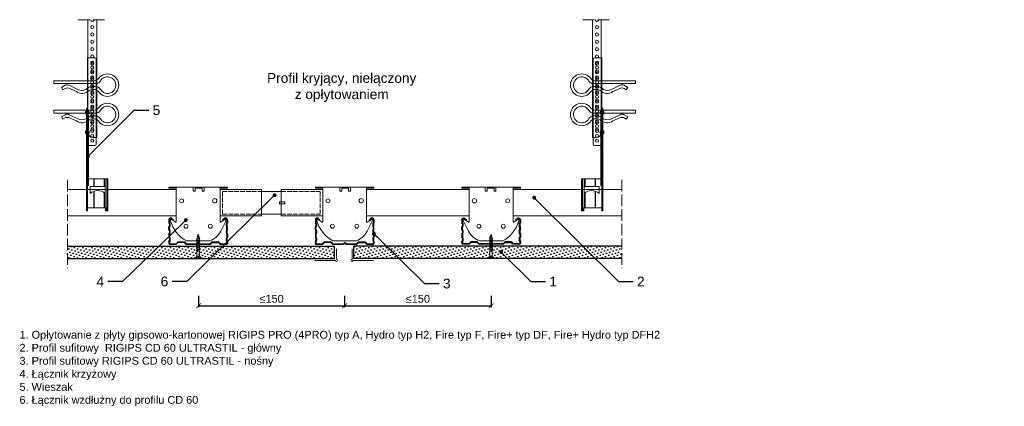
# Model space of a CAD drawing. Header units: millimetres. Extents: x -628 to 381, y 3233 to 3629.
import ezdxf
from ezdxf import colors
from ezdxf.entities.mleader import LeaderData, LeaderLine
from ezdxf.math import Vec2, Vec3

# ---------------------------------------------------------------- set-up
doc = ezdxf.new("R2010")
doc.units = ezdxf.units.MM
doc.linetypes.add('ACAD_ISO02W100', pattern=[15, 12, -3])
for name, color, linetype, lineweight in [('_RIGIPS AKCESORIA', 7, 'Continuous', 18), ('_RIGIPS G-K', 7, 'Continuous', 25), ('_RIGIPS PROFIL', 7, 'Continuous', 18), ('KRESKOWANIE', 7, 'Continuous', 9), ('PRZERYWANA', 7, 'ACAD_ISO02W100', 9)]:
    doc.layers.add(name, color=color, linetype=linetype, lineweight=lineweight)
doc.styles.get("Standard").update_dxf_attribs({"font": 'arial.ttf'})
doc.dimstyles.new('ISO-25', dxfattribs={"dimtxt": 2.5, "dimasz": 2.5, "dimexe": 1.25, "dimexo": 0.625, "dimtad": 1, "dimtxsty": 'Standard', "dimcen": 2.5, "dimadec": 0, "dimazin": 0, "dimtfac": 1, "dimtmove": 0, "dimatfit": 3, "dimfxl": 1, "dimarcsym": 0})

# ---------------------------------------------------------------- blocks, each defined once
blk = doc.blocks.new('TN 25')
at = {"layer": '_RIGIPS AKCESORIA'}
for p, q in [((0, -0.8), (0, 7.2)), ((0, 7.2), (0.5, 7.2)), ((0.5, 4.8), (0, 4.8)), ((0, 3.5), (1.8, 3.5)), ((0, 2.8), (1.8, 2.8)), ((0.5, 1.6), (0, 1.6)), ((0.5, 7.2), (0.5, 4.8)), ((0.5, -0.8), (0.5, 1.6)), ((1.8, 3.5), (1.8, 4.2)), ((1.8, 2.8), (1.8, 2.2)), ((3, 4.5), (8.5, 4.5)), ((7.5, 2), (3.5, 2)), ((7.1, 4.5), (7.1, 3.2)), ((8, 2), (7.1, 4.5)), ((7.1, 3.2), (7.6, 1.5)), ((7.6, 1.5), (8, 2)), ((9.4, 2), (8, 2)), ((8.5, 4.5), (8.8, 5)), ((9.6, 1.5), (8.5, 4.5)), ((8.8, 5), (9.9, 2)), ((9, 4.5), (10.1, 4.5)), ((9.9, 2), (9.6, 1.5)), ((11, 2), (9.9, 2)), ((10.1, 4.5), (10.4, 5)), ((11.2, 1.5), (10.1, 4.5)), ((10.4, 5), (11.6, 2)), ((10.6, 4.5), (11.7, 4.5)), ((11.6, 2), (11.2, 1.5)), ((12.6, 2), (11.6, 2)), ((11.7, 4.5), (12, 5)), ((12.8, 1.5), (11.7, 4.5)), ((12, 5), (13.1, 2)), ((12.2, 4.5), (13.2, 4.5)), ((13.1, 2), (12.8, 1.5)), ((14.1, 2), (13.1, 2)), ((13.2, 4.5), (13.5, 5)), ((14.3, 1.5), (13.2, 4.5)), ((13.5, 5), (14.7, 2)), ((13.7, 4.5), (14.8, 4.5)), ((14.7, 2), (14.3, 1.5)), ((15.7, 2), (14.7, 2)), ((14.8, 4.5), (15.1, 5)), ((15.9, 1.5), (14.8, 4.5)), ((15.1, 5), (16.3, 2)), ((15.3, 4.5), (16.4, 4.5)), ((16.3, 2), (15.9, 1.5)), ((17.4, 2), (16.3, 2)), ((16.4, 4.5), (16.7, 5)), ((17.6, 1.5), (16.4, 4.5)), ((16.7, 5), (17.9, 2)), ((16.9, 4.5), (18, 4.5)), ((17.9, 2), (17.6, 1.5)), ((18.9, 2), (17.9, 2)), ((18, 4.5), (18.3, 5)), ((19.1, 1.5), (18, 4.5)), ((18.3, 5), (19.5, 2)), ((18.5, 4.5), (19.7, 4.5)), ((19.5, 2), (19.1, 1.5)), ((19.5, 2), (20.6, 2)), ((19.7, 4.5), (20, 5)), ((20.8, 1.5), (19.7, 4.5)), ((20, 5), (21.1, 2)), ((20.2, 4.5), (20.7, 4.5)), ((20.7, 4.5), (22.3, 4)), ((21.1, 2), (20.8, 1.5)), ((21.1, 2), (21.8, 2.1)), ((21.8, 1.8), (21.7, 3.3)), ((21.7, 3.3), (22.1, 2.4)), ((22.1, 2.4), (21.8, 1.8)), ((22.7, 2.4), (22.1, 2.4)), ((22.3, 4), (22.6, 4.4)), ((22.7, 2.4), (22.3, 4)), ((22.6, 4.4), (23, 2.7)), ((22.7, 3.8), (25, 3.2)), ((23, 2.7), (22.7, 2.4)), ((25, 3.2), (23, 2.7)), ((0, -0.8), (0.5, -0.8))]:
    blk.add_line(p, q, dxfattribs=at)
for centre, major_axis, ratio, start_param, end_param in [((3.1, 7.7), (0.17, 3.2), 0.826134, 1.773653, 3.180586), ((0, 0.9), (0, 3.93), 0.848176, -0.720942, -0.151112), ((3.4, -1.6), (0.28, 3.57), 0.832181, 0.035984, 1.430787), ((-2.7, 15.9), (0, 14.8), 0.848176, 3.399396, 3.475072), ((0.6, 4.6), (0, 2.81), 0.848176, 3.475072, 3.862535), ((1.7, 3.2), (0, 0.895), 0.848176, -1.552777, -0.720942), ((1.7, 3.2), (0, 0.895), 0.848176, 3.862535, 4.730408)]:
    blk.add_ellipse(centre, major_axis=major_axis, ratio=ratio, start_param=start_param, end_param=end_param, dxfattribs=at)
blk = doc.blocks.new('CD 60 ULTRASTIL')
h = blk.add_hatch()
h.set_pattern_fill('ANSI31', color=256, scale=0.3, style=0)
h.paths.add_polyline_path([(542.9, 684.5, -0.302776), (543.5, 684.5), (544.5, 683.8, 0.148069), (544.8, 683.7), (555.4, 683.7, 0.198912), (555.8, 683.9), (557.4, 685.4, -0.198912), (557.8, 685.6), (563.6, 685.6, -0.198912), (564, 685.4), (565.6, 683.9, 0.198912), (565.9, 683.7), (572.2, 683.7, 0.414214), (573.2, 684.7), (573.2, 686.7, 0.198912), (573, 687.1), (572.7, 687.4, -0.198912), (572.6, 687.8), (572.6, 689.9, -0.198912), (572.7, 690.3), (573, 690.5, 0.198912), (573.2, 690.9), (573.2, 694.5, 0.198912), (573, 694.9), (572.7, 695.1, -0.198912), (572.6, 695.5), (572.6, 697.6, -0.198912), (572.7, 698), (573, 698.3, 0.198912), (573.2, 698.7), (573.2, 701.5, 0.198912), (573, 701.9), (572.7, 702.1, -0.198912), (572.6, 702.5), (572.6, 704.6, -0.198912), (572.7, 705), (573, 705.3, 0.198912), (573.2, 705.7), (573.2, 708.9, 0.666128), (570.1, 710.2), (568.5, 708.6), (568.9, 708.2), (570.5, 709.8, -0.666128), (572.6, 708.9), (572.6, 705.9, -0.198912), (572.5, 705.5), (572.2, 705.2, 0.198912), (572, 704.8), (572, 702.3, 0.198912), (572.2, 701.9), (572.5, 701.6, -0.198912), (572.6, 701.2), (572.6, 698.9, -0.198912), (572.5, 698.5), (572.2, 698.2, 0.198912), (572, 697.8), (572, 695.3, 0.198912), (572.2, 694.9), (572.5, 694.6, -0.198912), (572.6, 694.2), (572.6, 691.2, -0.198912), (572.5, 690.8), (572.2, 690.5, 0.198912), (572, 690.1), (572, 687.6, 0.198912), (572.2, 687.2), (572.5, 686.9, -0.198912), (572.6, 686.5), (572.6, 684.7, -0.414214), (572.2, 684.3), (566.2, 684.3, -0.198912), (565.8, 684.4), (564.2, 686, 0.198912), (563.8, 686.2), (557.5, 686.2, 0.198912), (557.2, 686), (555.6, 684.4, -0.198912), (555.2, 684.3), (545, 684.3, -0.148069), (544.7, 684.3), (543.5, 685.2, 0.302776), (542.9, 685.2), (541.7, 684.3, -0.148069), (541.3, 684.3), (531.2, 684.3, -0.198912), (530.8, 684.4), (529.2, 686, 0.198912), (528.8, 686.2), (522.5, 686.2, 0.198912), (522.2, 686), (520.6, 684.4, -0.198912), (520.2, 684.3), (514.2, 684.3, -0.414214), (513.7, 684.7), (513.7, 686.5, -0.198912), (513.9, 686.9), (514.2, 687.2, 0.198912), (514.3, 687.6), (514.3, 690.1, 0.198912), (514.2, 690.5), (513.9, 690.8, -0.198912), (513.7, 691.2), (513.7, 694.2, -0.198912), (513.9, 694.6), (514.2, 694.9, 0.198912), (514.3, 695.3), (514.3, 697.8, 0.198912), (514.2, 698.2), (513.9, 698.5, -0.198912), (513.7, 698.9), (513.7, 701.2, -0.198912), (513.9, 701.6), (514.2, 701.9, 0.198912), (514.3, 702.3), (514.3, 704.8, 0.198912), (514.2, 705.2), (513.9, 705.5, -0.198912), (513.7, 705.9), (513.7, 708.9, -0.666128), (515.9, 709.8), (517.4, 708.2), (517.8, 708.6), (516.2, 710.2, 0.666128), (513.2, 708.9), (513.2, 705.7, 0.198912), (513.3, 705.3), (513.6, 705, -0.198912), (513.8, 704.6), (513.8, 702.5, -0.198912), (513.6, 702.1), (513.3, 701.9, 0.198912), (513.2, 701.5), (513.2, 698.7, 0.198912), (513.3, 698.3), (513.6, 698, -0.198912), (513.8, 697.6), (513.8, 695.5, -0.198912), (513.6, 695.1), (513.3, 694.9, 0.198912), (513.2, 694.5), (513.2, 690.9, 0.198912), (513.3, 690.5), (513.6, 690.3, -0.198912), (513.8, 689.9), (513.8, 687.8, -0.198912), (513.6, 687.4), (513.3, 687.1, 0.198912), (513.2, 686.7), (513.2, 684.7, 0.414214), (514.2, 683.7), (520.4, 683.7, 0.198912), (520.8, 683.9), (522.4, 685.4, -0.198912), (522.8, 685.6), (528.6, 685.6, -0.198912), (529, 685.4), (530.6, 683.9, 0.198912), (530.9, 683.7), (541.5, 683.7, 0.148069), (541.8, 683.8)])
for p, q in [((513.2, 708.9), (513.2, 705.7)), ((513.7, 708.9), (513.7, 705.9)), ((515.9, 709.8), (517.4, 708.2)), ((516.2, 710.2), (517.8, 708.6)), ((517.4, 708.2), (517.8, 708.6)), ((570.1, 710.2), (568.5, 708.6)), ((568.9, 708.2), (568.5, 708.6)), ((570.5, 709.8), (568.9, 708.2)), ((572.6, 708.9), (572.6, 705.9)), ((573.2, 708.9), (573.2, 705.7)), ((513.2, 698.7), (513.2, 701.5)), ((513.3, 705.3), (513.6, 705)), ((513.3, 701.9), (513.6, 702.1)), ((513.3, 698.3), (513.6, 698)), ((513.7, 698.9), (513.7, 701.2)), ((513.8, 704.6), (513.8, 702.5)), ((513.8, 697.6), (513.8, 695.5)), ((513.9, 705.5), (514.2, 705.2)), ((513.9, 701.6), (514.2, 701.9)), ((513.9, 698.5), (514.2, 698.2)), ((514.3, 704.8), (514.3, 702.3)), ((514.3, 697.8), (514.3, 695.3)), ((572, 704.8), (572, 702.3)), ((572, 697.8), (572, 695.3)), ((572.5, 705.5), (572.2, 705.2)), ((572.5, 701.6), (572.2, 701.9)), ((572.5, 698.5), (572.2, 698.2)), ((572.6, 704.6), (572.6, 702.5)), ((572.6, 698.9), (572.6, 701.2)), ((572.6, 697.6), (572.6, 695.5)), ((573, 705.3), (572.7, 705)), ((573, 701.9), (572.7, 702.1)), ((573, 698.3), (572.7, 698)), ((573.2, 698.7), (573.2, 701.5)), ((513.2, 694.5), (513.2, 690.9)), ((513.2, 686.7), (513.2, 684.7)), ((513.3, 694.9), (513.6, 695.1)), ((513.3, 690.5), (513.6, 690.3)), ((513.3, 687.1), (513.6, 687.4)), ((513.7, 694.2), (513.7, 691.2)), ((513.7, 686.5), (513.7, 684.7)), ((513.8, 689.9), (513.8, 687.8)), ((513.9, 694.6), (514.2, 694.9)), ((513.9, 690.8), (514.2, 690.5)), ((513.9, 686.9), (514.2, 687.2)), ((514.3, 690.1), (514.3, 687.6)), ((522.5, 686.2), (528.8, 686.2)), ((557.5, 686.2), (563.8, 686.2)), ((572, 690.1), (572, 687.6)), ((572.5, 694.6), (572.2, 694.9)), ((572.5, 690.8), (572.2, 690.5)), ((572.5, 686.9), (572.2, 687.2)), ((572.6, 694.2), (572.6, 691.2)), ((572.6, 689.9), (572.6, 687.8)), ((572.6, 686.5), (572.6, 684.7)), ((573, 694.9), (572.7, 695.1)), ((573, 690.5), (572.7, 690.3)), ((573, 687.1), (572.7, 687.4)), ((573.2, 694.5), (573.2, 690.9)), ((573.2, 686.7), (573.2, 684.7)), ((514.2, 684.3), (520.2, 684.3)), ((514.2, 683.7), (520.4, 683.7)), ((520.6, 684.4), (522.2, 686)), ((520.8, 683.9), (522.4, 685.4)), ((528.6, 685.6), (522.8, 685.6)), ((530.6, 683.9), (529, 685.4)), ((530.8, 684.4), (529.2, 686)), ((530.9, 683.7), (541.5, 683.7)), ((531.2, 684.3), (541.3, 684.3)), ((541.7, 684.3), (542.9, 685.2)), ((541.8, 683.8), (542.9, 684.5)), ((544.7, 684.3), (543.5, 685.2)), ((544.5, 683.8), (543.5, 684.5)), ((544.8, 683.7), (555.4, 683.7)), ((545, 684.3), (555.2, 684.3)), ((555.6, 684.4), (557.2, 686)), ((555.8, 683.9), (557.4, 685.4)), ((557.8, 685.6), (563.6, 685.6)), ((565.6, 683.9), (564, 685.4)), ((565.8, 684.4), (564.2, 686)), ((565.9, 683.7), (572.2, 683.7)), ((566.2, 684.3), (572.2, 684.3))]:
    blk.add_line(p, q)
for centre, radius, start, end in [((515, 708.9), 1.8, 45.3251, 180), ((515, 708.9), 1.25, 45.3251, 180), ((571.4, 708.9), 1.8, 360, 134.6749), ((571.4, 708.9), 1.25, 360, 134.6749), ((513.7, 705.7), 0.55, 180, 225), ((513.7, 701.5), 0.55, 135, 180), ((513.7, 698.7), 0.55, 180, 225), ((513.2, 704.6), 0.55, 0, 45), ((513.2, 702.5), 0.55, 315, 0), ((513.2, 697.6), 0.55, 360, 45), ((514.3, 705.9), 0.55, 180, 225), ((514.3, 701.2), 0.55, 135, 180), ((514.3, 698.9), 0.55, 180, 225), ((513.8, 704.8), 0.55, 0, 45), ((513.8, 702.3), 0.55, 315, 0), ((513.8, 697.8), 0.55, 0, 45), ((572.6, 704.8), 0.55, 135, 180), ((572.6, 702.3), 0.55, 180, 225), ((572.6, 697.8), 0.55, 135, 180), ((572.1, 705.9), 0.55, 315, 0), ((572.1, 701.2), 0.55, 0, 45), ((572.1, 698.9), 0.55, 315, 0), ((573.1, 704.6), 0.55, 135, 180), ((573.1, 702.5), 0.55, 180, 225), ((573.1, 697.6), 0.55, 135, 180), ((572.6, 705.7), 0.55, 315, 0), ((572.6, 701.5), 0.55, 0, 45), ((572.6, 698.7), 0.55, 315, 0), ((513.7, 694.5), 0.55, 135, 180), ((513.7, 690.9), 0.55, 180, 225), ((513.7, 686.7), 0.55, 135, 180), ((513.2, 695.5), 0.55, 315, 0), ((513.2, 689.9), 0.55, 0, 45), ((513.2, 687.8), 0.55, 315, 0), ((514.3, 694.2), 0.55, 135, 180), ((514.3, 691.2), 0.55, 180, 225), ((514.3, 686.5), 0.55, 135, 180), ((513.8, 695.3), 0.55, 315, 0), ((513.8, 690.1), 0.55, 360, 45), ((513.8, 687.6), 0.55, 315, 360), ((522.5, 685.6), 0.55, 90, 135), ((528.8, 685.6), 0.55, 45, 90), ((557.5, 685.6), 0.55, 90, 135), ((563.8, 685.6), 0.55, 45, 90), ((572.6, 695.3), 0.55, 180, 225), ((572.6, 690.1), 0.55, 135, 180), ((572.6, 687.6), 0.55, 180, 225), ((572.1, 694.2), 0.55, 0, 45), ((572.1, 691.2), 0.55, 315, 0), ((572.1, 686.5), 0.55, 360, 45), ((573.1, 695.5), 0.55, 180, 225), ((573.1, 689.9), 0.55, 135, 180), ((573.1, 687.8), 0.55, 180, 225), ((572.6, 694.5), 0.55, 0, 45), ((572.6, 690.9), 0.55, 315, 0), ((572.6, 686.7), 0.55, 360, 45), ((514.2, 684.7), 1, 180, 270), ((514.2, 684.7), 0.45, 180, 270), ((520.2, 684.8), 0.55, 270, 315), ((520.4, 684.3), 0.55, 270, 315), ((522.8, 685.1), 0.55, 90, 135), ((528.6, 685.1), 0.55, 45, 90), ((530.9, 684.3), 0.55, 225, 270), ((531.2, 684.8), 0.55, 225, 270), ((541.3, 684.8), 0.55, 270, 303.6901), ((541.5, 684.3), 0.55, 270, 303.6901), ((543.2, 684.7), 0.55, 56.3099, 123.6901), ((543.2, 684), 0.55, 56.3099, 123.6901), ((544.8, 684.3), 0.55, 236.3099, 270), ((545, 684.8), 0.55, 236.3099, 270), ((555.2, 684.8), 0.55, 270, 315), ((555.4, 684.3), 0.55, 270, 315), ((557.8, 685.1), 0.55, 90, 135), ((563.6, 685.1), 0.55, 45, 90), ((565.9, 684.3), 0.55, 225, 270), ((566.2, 684.8), 0.55, 225, 270), ((572.2, 684.7), 1, 270, 0), ((572.2, 684.7), 1, 270, 360), ((572.2, 684.7), 0.45, 270, 360)]:
    blk.add_arc(centre, radius, start, end)
blk = doc.blocks.new('Lacznik krzyzowy (widok2)')
at = {"layer": '_RIGIPS AKCESORIA'}
for p, q in [((94.8, 91.5, 218.4), (94.8, 90.5, 218.4)), ((94.8, 91.5, 218.4), (154.8, 91.5, 218.4)), ((102.3, 56.2, 218.4), (102.3, 91.5, 218.4)), ((119.8, 91.5, 218.4), (119.8, 87.5, 218.4)), ((130.8, 91.5, 218.4), (119.8, 91.5, 218.4)), ((130.9, 91.5, 218.4), (130.9, 87.5, 218.4)), ((147.3, 91.5, 218.4), (147.3, 56.2, 218.4)), ((154.8, 91.5, 218.4), (154.8, 90.5, 218.4)), ((94.8, 90.5, 218.4), (102.3, 90.5, 218.4)), ((119.8, 87.5, 218.4), (121.8, 87.5, 218.4)), ((121.8, 87.5, 218.4), (121.8, 90.5, 218.4)), ((121.8, 90.5, 218.4), (128.9, 90.5, 218.4)), ((128.9, 90.5, 218.4), (128.9, 87.5, 218.4)), ((128.9, 87.5, 218.4), (130.9, 87.5, 218.4)), ((154.8, 90.5, 218.4), (147.3, 90.5, 218.4)), ((97.9, 58.3, 218.4), (101.5, 55.7, 218.4)), ((148.1, 55.7, 218.4), (151.7, 58.3, 218.4)), ((136.8, 36.5, 218.4), (112.8, 36.5, 218.4))]:
    blk.add_line(p, q, dxfattribs=at)
for centre, radius in [((107.8, 77.5, 218.4), 2), ((141.8, 77.5, 218.4), 2.24), ((112.3, 51.5, 218.4), 2), ((137.3, 51.5, 218.4), 2)]:
    blk.add_circle(centre, radius, dxfattribs=at)
for centre, radius, start, end in [((97.3, 57.5, 218.4), 1, 122.1388, 189.8152), ((129.2, 66.5, 218.4), 34.2, 195.4351, 241.2658), ((97.3, 57.5, 218.4), 1, 54.4623, 122.1388), ((101.8, 56.2, 218.4), 0.5, 234.4623, 0), ((147.8, 56.2, 218.4), 0.5, 180, 305.5377), ((20.5, 114.8, 218.4), 144.7, 331.7398, 336.6225), ((152.3, 57.5, 218.4), 1, 350.1848, 125.5377), ((129.1, 56.5, 218.4), 21.4, 291.013, 331.4749)]:
    blk.add_arc(centre, radius, start, end, dxfattribs=at)
blk = doc.blocks.new('wieszak noniuszowy bok')
at = {"layer": '_RIGIPS AKCESORIA', "lineweight": 0}
for p, q in [((1391, 5092.9), (1391, 5179.9)), ((1392.5, 5181.4), (1400, 5181.4)), ((1400, 5024.7), (1400, 5181.4)), ((1398.5, 5126.6), (1398.5, 5123.7)), ((1400, 5129.9), (1401, 5129.9)), ((1400, 5129.9), (1400, 5129.9)), ((1400, 5126.1), (1400, 5102)), ((1401, 5129.9), (1401, 5024.7)), ((1401, 5129.9), (1401, 5129.9)), ((1401.4, 5126.6), (1401.4, 5123.7)), ((1399, 5122.3), (1400, 5122.3)), ((1399, 5122.3), (1400, 5122.3)), ((1399, 5122.3), (1399, 5050.7)), ((1400, 5116.7), (1401, 5116.7)), ((1400, 5116.6), (1400, 5116.7)), ((1400, 5116.7), (1400, 5116.6)), ((1400, 5116.6), (1400, 5116.6)), ((1400, 5116.6), (1400, 5116.6)), ((1400, 5116.6), (1400, 5116.4)), ((1400, 5116.4), (1400, 5116.6)), ((1400, 5116.6), (1400, 5116.6)), ((1400, 5116.5), (1400, 5116.6)), ((1400, 5116.6), (1400, 5116.5)), ((1400, 5116.4), (1400, 5116.5)), ((1400, 5116.5), (1400, 5116.4)), ((1400, 5116.4), (1400, 5116.3)), ((1400, 5116.2), (1400, 5116.4)), ((1400, 5116.2), (1400, 5116.4)), ((1400, 5116.4), (1400, 5116.2)), ((1400, 5116.3), (1400, 5116)), ((1400, 5116), (1400, 5116.2)), ((1400, 5116), (1400, 5116.2)), ((1400, 5116.2), (1400, 5116)), ((1400, 5116), (1400, 5115.7)), ((1400, 5115.7), (1400, 5116)), ((1400, 5115.7), (1400, 5116)), ((1400, 5116), (1400, 5115.7)), ((1400, 5115.7), (1400, 5115.4)), ((1400, 5115.4), (1400, 5115.7)), ((1400, 5115.4), (1400, 5115.7)), ((1400, 5115.7), (1400, 5115.4)), ((1400, 5115.4), (1400, 5115)), ((1400, 5115), (1400, 5115.4)), ((1400, 5115), (1400, 5115.4)), ((1400, 5115.4), (1400, 5115)), ((1398.5, 5106.4), (1398.5, 5103.5)), ((1400, 5115), (1400, 5114.7)), ((1400, 5114.6), (1400, 5115)), ((1400, 5114.6), (1400, 5115)), ((1400, 5115), (1400, 5114.6)), ((1400, 5114.7), (1400, 5114.3)), ((1400, 5114.2), (1400, 5114.6)), ((1400, 5114.2), (1400, 5114.6)), ((1400, 5114.6), (1400, 5114.2)), ((1400, 5114.3), (1400, 5113.9)), ((1400, 5113.9), (1400, 5114.2)), ((1400, 5113.8), (1400, 5114.2)), ((1400, 5114.2), (1400, 5113.8)), ((1400, 5113.9), (1400, 5113.5)), ((1400, 5113.5), (1400, 5113.9)), ((1400, 5113.8), (1400, 5113.4)), ((1400, 5113.4), (1400, 5113.8)), ((1400, 5113.5), (1400, 5113.1)), ((1400, 5113.1), (1400, 5113.5)), ((1400, 5113.4), (1400, 5113.1)), ((1400, 5113.1), (1400, 5113.4)), ((1400, 5113.1), (1400, 5112.7)), ((1400, 5112.7), (1400, 5113.1)), ((1400, 5113.1), (1400, 5112.7)), ((1400, 5112.7), (1400, 5113.1)), ((1400, 5112.7), (1400, 5112.4)), ((1400, 5112.4), (1400, 5112.7)), ((1400, 5112.7), (1400, 5112.3)), ((1400, 5112.3), (1400, 5112.7)), ((1400, 5112.4), (1400, 5112.1)), ((1400, 5112.1), (1400, 5112.4)), ((1400, 5112.3), (1400, 5112)), ((1400, 5112), (1400, 5112.3)), ((1400, 5112.1), (1400, 5111.9)), ((1400, 5111.9), (1400, 5112.1)), ((1400, 5112), (1400, 5111.7)), ((1400, 5111.7), (1400, 5112)), ((1400, 5111.9), (1400, 5111.7)), ((1400, 5111.7), (1400, 5111.9)), ((1400, 5111.7), (1400, 5111.6)), ((1400, 5111.6), (1400, 5111.7)), ((1400, 5111.7), (1400, 5111.5)), ((1400, 5111.5), (1400, 5111.7)), ((1400, 5111.6), (1400, 5111.5)), ((1400, 5111.5), (1400, 5111.6)), ((1400, 5111.5), (1400, 5111.5)), ((1400, 5111.5), (1400, 5111.3)), ((1400, 5111.3), (1400, 5111.5)), ((1400, 5111.3), (1400, 5111.2)), ((1400, 5111.2), (1400, 5111.3)), ((1400, 5111.2), (1400, 5111.1)), ((1400, 5111.1), (1400, 5111.2)), ((1400, 5111.1), (1400, 5111)), ((1400, 5111), (1400, 5111.1)), ((1400, 5111), (1401, 5111)), ((1401.4, 5106.4), (1401.4, 5103.5)), ((1400, 5102), (1400, 5102.1)), ((1400, 5091.4), (1392.5, 5091.4)), ((1401, 5057.4), (1379.2, 5057.4)), ((1379.2, 5057.4), (1379.2, 5024.7)), ((1380.1, 5057.4), (1380.1, 5024.7)), ((1381.9, 5057.4), (1381.9, 5049.5)), ((1382.8, 5057.4), (1382.8, 5049.5)), ((1393.1, 5057.4), (1393.1, 5049.5)), ((1393.4, 5057.4), (1393.4, 5049.5)), ((1401, 5057.4), (1401, 5057.4)), ((1401, 5057.4), (1401, 5057.4)), ((1381.8, 5042.3), (1381.8, 5049.5)), ((1397.1, 5049.5), (1381.8, 5049.5)), ((1393.1, 5044.8), (1393.1, 5027.7)), ((1393.4, 5044.7), (1393.4, 5027.7)), ((1397.1, 5042.3), (1397.1, 5049.5)), ((1399, 5050.7), (1400, 5050.7)), ((1381.9, 5042.4), (1381.9, 5027.7)), ((1382.8, 5043.2), (1382.8, 5027.7)), ((1379.2, 5027.7), (1401, 5027.7)), ((1379.2, 5024.7), (1381.5, 5024.7)), ((1380.6, 5027.7), (1380.6, 5024.7)), ((1381.5, 5024.7), (1381.5, 5027.7)), ((1400, 5026.2), (1401, 5026.2)), ((1401, 5024.7), (1400, 5024.7))]:
    blk.add_line(p, q, dxfattribs=at)
at = {"layer": '_RIGIPS AKCESORIA'}
for p, q in [((1397.9, 5125.1), (1402, 5125.1)), ((1397.9, 5105), (1402, 5105))]:
    blk.add_line(p, q, dxfattribs=at)
for centre, radius in [((1395, 5176.4), 1.5), ((1395, 5171.4), 1.5), ((1395, 5166.4), 1.5), ((1395, 5161.4), 1.5), ((1395, 5156.4), 1.5), ((1395, 5151.4), 1.5), ((1395, 5146.4), 1.5), ((1395, 5141.4), 1.5), ((1395, 5136.4), 1.5), ((1395, 5131.4), 1.5), ((1395, 5126.4), 1.5), ((1400, 5125.1), 2.06), ((1395, 5121.4), 1.5), ((1395, 5116.4), 1.5), ((1395, 5111.4), 1.5), ((1395, 5106.4), 1.5), ((1400, 5105), 2.06), ((1395, 5101.4), 1.5), ((1395, 5096.4), 1.5)]:
    blk.add_circle(centre, radius, dxfattribs=at)
at = {"layer": '_RIGIPS AKCESORIA', "lineweight": 0}
for centre, start, end in [((1392.5, 5179.9), 90, 180), ((1392.5, 5092.9), 180, 270)]:
    blk.add_arc(centre, 1.5, start, end, dxfattribs=at)
at = {"layer": '_RIGIPS AKCESORIA'}
blk.add_arc((1389.5, 5034.3), 11.1, 46.445, 133.4017, dxfattribs=at)
blk = doc.blocks.new('klamra')
at = {"layer": '_RIGIPS AKCESORIA'}
for p, q in [((6828.2, 2764.9), (6828.2, 2806.5)), ((6831.2, 2764.9), (6831.2, 2808.2)), ((6834.2, 2802.9), (6834.2, 2808.2)), ((6832.9, 2780.5), (6837.2, 2789.6)), ((6839.3, 2788.1), (6836.1, 2780.9)), ((6832.9, 2776.6), (6835, 2772.9)), ((6836.2, 2776.5), (6837.4, 2774.3)), ((6831.2, 2764.9), (6828.2, 2764.9)), ((6835, 2772.9), (6837.4, 2774.3))]:
    blk.add_line(p, q, dxfattribs=at)
for centre, radius, start, end in [((6832.7, 2820), 11.5, 305.1527, 234.8473), ((6832.7, 2820), 8.5, 298.7822, 241.2178), ((6823.2, 2806.5), 5, 0, 54.8473), ((6826.2, 2808.2), 5, 0, 61.2178), ((6839.2, 2808.2), 5, 118.7822, 180), ((6845.2, 2805.2), 8.16, 170.4436, 210.2847), ((6842.2, 2806.5), 5, 125.1527, 180), ((6843.9, 2805.3), 10.1, 195.2653, 228.1308), ((6829.2, 2793.7), 8.97, 332.6387, 27.3613), ((6831.2, 2793.9), 10, 324.3132, 45.573), ((6835.9, 2778.6), 3.59, 146.8414, 212.9715), ((6840.6, 2778.9), 5, 155.5109, 207.8622)]:
    blk.add_arc(centre, radius, start, end, dxfattribs=at)
blk = doc.blocks.new('noniusz uciety')
at = {"layer": '_RIGIPS AKCESORIA'}
for p, q in [((1663.3, 1509.3), (1663.3, 1630)), ((1672.3, 1514.3), (1672.3, 1630)), ((1667.3, 1509.3), (1663.3, 1509.3))]:
    blk.add_line(p, q, dxfattribs=at)
for centre in [(1667.9, 1622.3), (1667.9, 1614.8), (1667.9, 1607.3), (1667.9, 1599.8), (1667.9, 1592.3), (1667.9, 1584.8), (1667.9, 1577.3), (1667.9, 1569.8), (1667.9, 1562.3), (1667.9, 1554.8), (1667.9, 1547.3), (1667.9, 1539.8), (1667.9, 1532.3), (1667.9, 1524.8), (1667.9, 1517.3)]:
    blk.add_circle(centre, 1.6, dxfattribs=at)
for centre, radius, start, end in [((1667.9, 1629.8), 1.6, 175.8835, 4.1165), ((1667.3, 1514.3), 5, 270, 0)]:
    blk.add_arc(centre, radius, start, end, dxfattribs=at)
blk = doc.blocks.new('polnaroznik')
at = {"layer": '_RIGIPS AKCESORIA'}
for p, q in [((429.5, 44.2), (429.5, 55.2)), ((430.5, 56.2), (451.5, 56.2))]:
    blk.add_line(p, q, dxfattribs=at)
blk.add_arc((429.5, 56.2), 1, 0, 270, dxfattribs=at)
blk = doc.blocks.new('_Dot')
at = {"color": 0, "linetype": 'ByBlock', "lineweight": -2}
blk.add_line((-0.5, 0), (-1, 0), dxfattribs=at)
at = {"color": 0, "linetype": 'ByBlock', "const_width": 0.5}
blk.add_lwpolyline([(-0.25, 0, 1), (0.25, 0, 1)], format="xyb", close=True, dxfattribs=at)
blk = doc.blocks.new('_ArchTick')
at = {"color": 0, "linetype": 'ByBlock', "const_width": 0.15}
blk.add_lwpolyline([(-0.5, -0.5), (0.5, 0.5)], dxfattribs=at)
blk = doc.blocks.new('*D32')
at = {"layer": 'Defpoints', "color": 0, "transparency": 16777216}
for p in [(-444.7, 3431.6), (-295.1, 3400.2), (-295.1, 3335.7)]:
    blk.add_point(p, dxfattribs=at)
at = {"layer": 'KRESKOWANIE', "color": 0, "lineweight": -2, "transparency": 16777216}
for p, q in [((-444.7, 3345.7), (-444.7, 3334.4)), ((-295.1, 3345.7), (-295.1, 3334.4)), ((-444.7, 3335.7), (-295.1, 3335.7))]:
    blk.add_line(p, q, dxfattribs=at)
at = {"layer": 'KRESKOWANIE', "color": 0, "lineweight": -2, "transparency": 16777216, "xscale": 5, "yscale": 5, "zscale": 5, "rotation": 180}
blk.add_blockref('_ArchTick', (-444.7, 3335.7), dxfattribs=at)
at = {"layer": 'KRESKOWANIE', "color": 0, "lineweight": -2, "transparency": 16777216, "xscale": 5, "yscale": 5, "zscale": 5}
blk.add_blockref('_ArchTick', (-295.1, 3335.7), dxfattribs=at)
at = {"layer": 'KRESKOWANIE', "color": 0, "transparency": 16777216, "insert": (-369.9, 3342.8), "char_height": 8, "attachment_point": 5}
blk.add_mtext('≤150', dxfattribs=at)
blk = doc.blocks.new('*D33')
at = {"layer": 'Defpoints', "color": 0, "transparency": 16777216}
for p in [(-145, 3423), (-295.1, 3400.2), (-145, 3335.7)]:
    blk.add_point(p, dxfattribs=at)
at = {"layer": 'KRESKOWANIE', "color": 0, "lineweight": -2, "transparency": 16777216}
for p, q in [((-295.1, 3345.7), (-295.1, 3334.4)), ((-145, 3345.7), (-145, 3334.4)), ((-295.1, 3335.7), (-145, 3335.7))]:
    blk.add_line(p, q, dxfattribs=at)
at = {"layer": 'KRESKOWANIE', "color": 0, "lineweight": -2, "transparency": 16777216, "xscale": 5, "yscale": 5, "zscale": 5, "rotation": 180}
blk.add_blockref('_ArchTick', (-295.1, 3335.7), dxfattribs=at)
at = {"layer": 'KRESKOWANIE', "color": 0, "lineweight": -2, "transparency": 16777216, "xscale": 5, "yscale": 5, "zscale": 5}
blk.add_blockref('_ArchTick', (-145, 3335.7), dxfattribs=at)
at = {"layer": 'KRESKOWANIE', "color": 0, "transparency": 16777216, "insert": (-220, 3342.8), "char_height": 8, "attachment_point": 5}
blk.add_mtext('≤150', dxfattribs=at)

msp = doc.modelspace()

# ---------------------------------------------------------------- hatches: boundary and pattern name
at = {"layer": '_RIGIPS G-K'}
h = msp.add_hatch(dxfattribs=at)
h.set_pattern_fill('DOTS', color=256, scale=2, angle=225, style=0)
h.set_pattern_definition([(225, (-2225.7005, 1997.6572), (1.122532, -3.367596), [0, -3.175])])
h.paths.add_polyline_path([(-579.092, 3396.609), (-579.092, 3384.109), (-305.497, 3384.109), (-305.497, 3396.609)])
h = msp.add_hatch(dxfattribs=at)
h.set_pattern_fill('DOTS', color=256, scale=2, angle=225, style=0)
h.set_pattern_definition([(315, (1634.7062, 1997.6572), (-1.122532, -3.367596), [0, -3.175])])
h.paths.add_polyline_path([(-11.047, 3384.109), (-11.047, 3396.609), (-285.497, 3396.609), (-285.497, 3384.109)])

# ---------------------------------------------------------------- linework, layer by layer
at = {"layer": '_RIGIPS AKCESORIA', "linetype": 'ACAD_ISO02W100', "lineweight": 9, "ltscale": 0.4}
for p, q in [((-420.109, 3452.609), (-380.109, 3452.609)), ((-420.109, 3429.609), (-420.109, 3452.609)), ((-360.109, 3452.609), (-320.109, 3452.609)), ((-320.109, 3429.609), (-320.109, 3452.609)), ((-420.109, 3429.609), (-380.109, 3429.609)), ((-360.109, 3429.609), (-320.109, 3429.609))]:
    msp.add_line(p, q, dxfattribs=at)
at = {"layer": '_RIGIPS AKCESORIA'}
for p, q in [((-380.109, 3452.609), (-360.109, 3452.609)), ((-380.109, 3429.609), (-360.109, 3429.609))]:
    msp.add_line(p, q, dxfattribs=at)
msp.add_lwpolyline([(-361.795, 3442.184), (-356.423, 3442.184), (-356.423, 3440.033), (-361.795, 3440.033)], close=True, dxfattribs=at)
at = {"layer": '_RIGIPS G-K'}
for p, q in [((-579.092, 3396.609), (-305.497, 3396.609)), ((-305.497, 3384.109), (-305.497, 3396.609)), ((-285.497, 3384.109), (-285.497, 3396.609)), ((-11.047, 3396.609), (-285.497, 3396.609)), ((-285.497, 3384.109), (-285.497, 3396.609)), ((-579.092, 3384.109), (-305.497, 3384.109)), ((-11.047, 3384.109), (-285.497, 3384.109))]:
    msp.add_line(p, q, dxfattribs=at)
at = {"layer": '_RIGIPS PROFIL'}
for p, q in [((-467.648, 3454.609), (-579.092, 3454.609)), ((-380.109, 3454.609), (-422.648, 3454.609)), ((-380.109, 3454.609), (-380.109, 3427.609)), ((-317.57, 3454.609), (-360.109, 3454.609)), ((-360.109, 3454.609), (-360.109, 3427.609)), ((-272.57, 3454.609), (-167.491, 3454.609)), ((-122.491, 3454.609), (-11.047, 3454.609)), ((-467.648, 3427.609), (-579.092, 3427.609)), ((-380.109, 3427.609), (-422.648, 3427.609)), ((-317.57, 3427.609), (-360.109, 3427.609)), ((-272.57, 3427.609), (-167.491, 3427.609)), ((-122.491, 3427.609), (-11.047, 3427.609))]:
    msp.add_line(p, q, dxfattribs=at)
at = {"layer": 'PRZERYWANA'}
for p, q in [((-568.06, 3628.509), (-539.06, 3628.509)), ((-51.08, 3628.509), (-22.08, 3628.509)), ((-579.092, 3464.609), (-579.092, 3374.109)), ((-11.047, 3464.609), (-11.047, 3374.109))]:
    msp.add_line(p, q, dxfattribs=at)

# ---------------------------------------------------------------- block references
at = {"xscale": -1}
for name, p in [('wieszak noniuszowy bok', (841.358, -1591.801)), ('Lacznik krzyzowy (widok2)', (-20.19, 3365.639, -218.356)), ('CD 60 ULTRASTIL', (398.19, 2714.907))]:
    msp.add_blockref(name, p, dxfattribs=at)
for name, p in [('wieszak noniuszowy bok', (-1431.497, -1591.801)), ('Lacznik krzyzowy (widok2)', (-569.949, 3365.639, -218.356)), ('Lacznik krzyzowy (widok2)', (-419.871, 3365.639, -218.356)), ('CD 60 ULTRASTIL', (-988.329, 2714.907)), ('CD 60 ULTRASTIL', (-838.25, 2714.907))]:
    msp.add_blockref(name, p)
at = {"rotation": 270}
for p in [(-3357.993, 10394.248), (-3357.993, 10364.152)]:
    msp.add_blockref('klamra', p, dxfattribs=at)
at = {"xscale": -1, "rotation": 90}
for p in [(2767.853, 10394.248), (2767.853, 10364.152)]:
    msp.add_blockref('klamra', p, dxfattribs=at)
at = {"layer": '_RIGIPS AKCESORIA'}
for name, p, rotation in [('TN 25', (-441.905, 3384.109), 90), ('polnaroznik', (126.004, 3438.259), 180)]:
    msp.add_blockref(name, p, dxfattribs=dict(at, rotation=rotation))
at = {"layer": '_RIGIPS AKCESORIA', "xscale": -1}
for name, p, rotation in [('TN 25', (-148.234, 3384.109), 270), ('polnaroznik', (-716.998, 3438.259), 180)]:
    msp.add_blockref(name, p, dxfattribs=dict(at, rotation=rotation))
at = {"layer": '_RIGIPS G-K', "xscale": -1}
msp.add_blockref('noniusz uciety', (1114.273, 1998.557), dxfattribs=at)
at = {"layer": '_RIGIPS G-K'}
msp.add_blockref('noniusz uciety', (-1704.413, 1998.557), dxfattribs=at)

# ---------------------------------------------------------------- texts
at = {"layer": '_RIGIPS AKCESORIA', "insert": (-426.313, 3573.888), "char_height": 10, "attachment_point": 1}
msp.add_mtext_dynamic_manual_height_columns('\\pi51.791;Profil kryjący, niełączony\\P\\pi80.11;z opłytowaniem', width=255.32917, gutter_width=12.5, heights=[0], dxfattribs=at)
at = {"layer": 'KRESKOWANIE', "insert": (-628.235, 3310.039), "char_height": 8, "attachment_point": 1}
msp.add_mtext_dynamic_manual_height_columns('1. Opłytowanie z płyty gipsowo-kartonowej RIGIPS PRO (4PRO) typ A, Hydro typ H2, Fire typ F, Fire+ typ DF, Fire+ Hydro typ DFH2 \\P2. Profil sufitowy  RIGIPS CD 60 ULTRASTIL - główny\\P3. Profil sufitowy RIGIPS CD 60 ULTRASTIL - nośny\\P4. Łącznik krzyżowy\\P5. Wieszak\\P6. Łącznik wzdłużny do profilu CD 60', width=676.14477, gutter_width=12.5, heights=[0], dxfattribs=at)

# ---------------------------------------------------------------- dimensions: what is measured, and where the dimension line sits
at = {"layer": 'KRESKOWANIE'}
for base, p1, p2, picture, middle in [((-295.07, 3335.684), (-444.717, 3431.631), (-295.07, 3400.159), '*D32', (-369.893, 3342.768)), ((-144.991, 3335.684), (-295.07, 3400.159), (-144.991, 3423.016), '*D33', (-220.03, 3342.768))]:
    dim = msp.add_linear_dim(base=base, p1=p1, p2=p2, text='≤150', dimstyle='ISO-25', override={"dimtxt": 8, "dimasz": 5, "dimgap": 3, "dimblk1": 'ArchTick', "dimblk2": 'ArchTick', "dimsah": 1, "dimfxl": 10, "dimfxlon": 1}, dxfattribs=at)
    dim.commit()
    dim.dimension.update_dxf_attribs({"geometry": picture, "text_midpoint": middle})

# ---------------------------------------------------------------- leaders
ml = msp.add_multileader_mtext('Standard', dxfattribs=at)
ml.set_content('5', color=256)
ml.set_leader_properties()
ml.set_arrow_properties(name='DOT')
ml.build(insert=Vec2(0, 0))
ml.multileader.update_dxf_attribs({"dogleg_length": 15})
ctx = ml.context
ctx.base_point, ctx.char_height, ctx.landing_gap_size, ctx.plane_origin = Vec3(-495.766, 3535.852), 10, 4, Vec3(-558.164, 3488.524)
notes = []
notes.append((ctx, [(0, (1, 1, 0), (-510.766, 3535.852), (1, 0), 15, [(0, [(-558.164, 3488.524)], 0, [])])]))
ctx.mtext.insert, ctx.mtext.flow_direction = Vec3(-491.766, 3540.937), 5
ml = msp.add_multileader_mtext('Standard', dxfattribs=at)
ml.set_content('6', color=256)
ml.set_leader_properties()
ml.set_arrow_properties(name='DOT')
ml.build(insert=Vec2(0, 0))
ml.multileader.update_dxf_attribs({"dogleg_length": 15})
ctx = ml.context
ctx.base_point, ctx.char_height, ctx.landing_gap_size, ctx.plane_origin = Vec3(-486.385, 3360.49), 10, 4, Vec3(-366.816, 3448.881)
ctx.text_align_type = 2
notes.append((ctx, [(0, (1, 1, 0), (-456.782, 3360.49), (-1, 0), 15, [(0, [(-366.816, 3448.881)], 0, [])])]))
ctx.mtext.insert, ctx.mtext.alignment, ctx.mtext.flow_direction = Vec3(-475.782, 3365.575), 3, 5
ml = msp.add_multileader_mtext('Standard', dxfattribs=at)
ml.set_content('2', color=256)
ml.set_leader_properties()
ml.set_arrow_properties(name='DOT')
ml.build(insert=Vec2(0, 0))
ml.multileader.update_dxf_attribs({"dogleg_length": 15})
ctx = ml.context
ctx.base_point, ctx.char_height, ctx.landing_gap_size, ctx.plane_origin = Vec3(0.528, 3360.49), 10, 4, Vec3(-66.274, 3412.293)
notes.append((ctx, [(0, (1, 1, 0), (-14.472, 3360.49), (1, 0), 15, [(0, [(-100.892, 3446.36)], 0, [])])]))
ctx.mtext.insert, ctx.mtext.flow_direction = Vec3(4.528, 3365.49), 5
ml = msp.add_multileader_mtext('Standard', dxfattribs=at)
ml.set_content('4', color=256)
ml.set_leader_properties()
ml.set_arrow_properties(name='DOT')
ml.build(insert=Vec2(0, 0))
ml.multileader.update_dxf_attribs({"dogleg_length": 15})
ctx = ml.context
ctx.base_point, ctx.char_height, ctx.landing_gap_size, ctx.plane_origin = Vec3(-552.453, 3360.49), 10, 4, Vec3(-432.571, 3448.881)
ctx.text_align_type = 2
notes.append((ctx, [(0, (1, 1, 0), (-522.537, 3360.49), (-1, 0), 15, [(0, [(-457.748, 3423.402)], 0, [])])]))
ctx.mtext.insert, ctx.mtext.alignment, ctx.mtext.flow_direction = Vec3(-541.537, 3365.49), 3, 5
ml = msp.add_multileader_mtext('Standard', dxfattribs=at)
ml.set_content('3', color=256)
ml.set_leader_properties()
ml.set_arrow_properties(name='DOT')
ml.build(insert=Vec2(0, 0))
ml.multileader.update_dxf_attribs({"dogleg_length": 15})
ctx = ml.context
ctx.base_point, ctx.char_height, ctx.landing_gap_size, ctx.plane_origin = Vec3(-198.267, 3358.352), 10, 4, Vec3(-265.07, 3409.381)
notes.append((ctx, [(0, (1, 1, 0), (-213.267, 3358.352), (1, 0), 15, [(0, [(-265.07, 3409.381)], 0, [])])]))
ctx.mtext.insert, ctx.mtext.flow_direction = Vec3(-194.267, 3363.441), 5
ml = msp.add_multileader_mtext('Standard', dxfattribs=at)
ml.set_content('1', color=256)
ml.set_leader_properties()
ml.set_arrow_properties(name='DOT')
ml.build(insert=Vec2(0, 0))
ml.multileader.update_dxf_attribs({"dogleg_length": 15})
ctx = ml.context
ctx.base_point, ctx.char_height, ctx.landing_gap_size, ctx.plane_origin = Vec3(-89.296, 3360.49), 10, 4, Vec3(-156.099, 3412.293)
notes.append((ctx, [(0, (1, 1, 0), (-104.296, 3360.49), (1, 0), 15, [(0, [(-134.676, 3390.658)], 0, [])])]))
ctx.mtext.insert, ctx.mtext.flow_direction = Vec3(-85.296, 3365.49), 5
for ctx, leaders in notes:
    for number, flags, end, landing, length, lines in leaders:
        leader = LeaderData()
        leader.index, (leader.has_last_leader_line, leader.has_dogleg_vector, leader.attachment_direction) = number, flags
        leader.last_leader_point, leader.dogleg_vector, leader.dogleg_length = Vec3(end), Vec3(landing), length
        for number, points, colour, breaks in lines:
            line = LeaderLine()
            line.index, line.vertices, line.color, line.breaks = number, Vec3.list(points), colors.encode_raw_color(colour), breaks
            leader.lines.append(line)
        ctx.leaders.append(leader)

doc.saveas('drawing.dxf')
